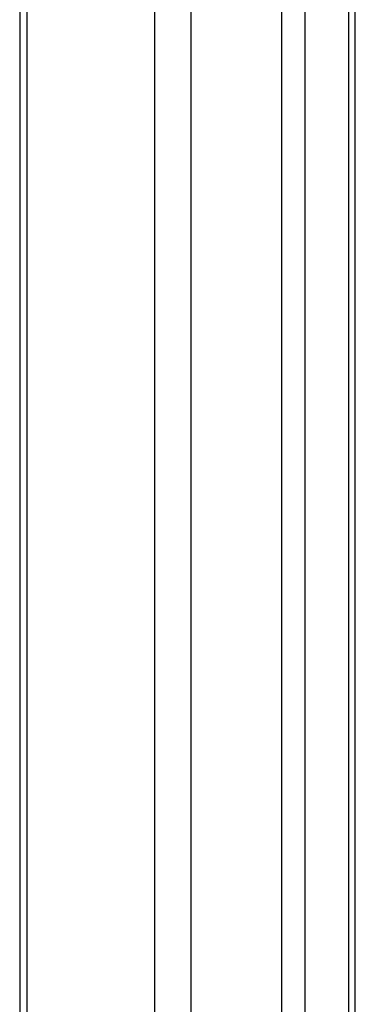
# Model space of a CAD drawing. Header units: inches. Extents: x 6 to 353, y 6 to 228.
# Tile 112 of 256: x 316.09 to 317.77, y 110.62 to 115.54. Entities that reach past the tile are written whole.
import ezdxf

# ---------------------------------------------------------------- set-up
doc = ezdxf.new("R2010")
doc.units = ezdxf.units.IN
doc.header["$LTSCALE"] = 19.946667
doc.header["$MEASUREMENT"] = 0
doc.layers.get('0').update_dxf_attribs({"linetype": 'CONTINUOUS'})

msp = doc.modelspace()

# ---------------------------------------------------------------- linework, layer by layer
at = {"color": 7, "linetype": 'Continuous'}
for p, q in [((316.088, 129.4509), (316.088, 76.2076)), ((316.1258, 76.1549), (316.1258, 129.4317)), ((316.765, 78.1847), (316.765, 126.6638)), ((316.9474, 78.1847), (316.9474, 126.6638)), ((317.4014, 78.4468), (317.4014, 126.4054)), ((317.5174, 78.4468), (317.5174, 126.3384)), ((317.7359, 78.3207), (317.7359, 126.2123)), ((317.7691, 78.3399), (317.7691, 126.1931))]:
    msp.add_line(p, q, dxfattribs=at)

doc.saveas('drawing.dxf')
